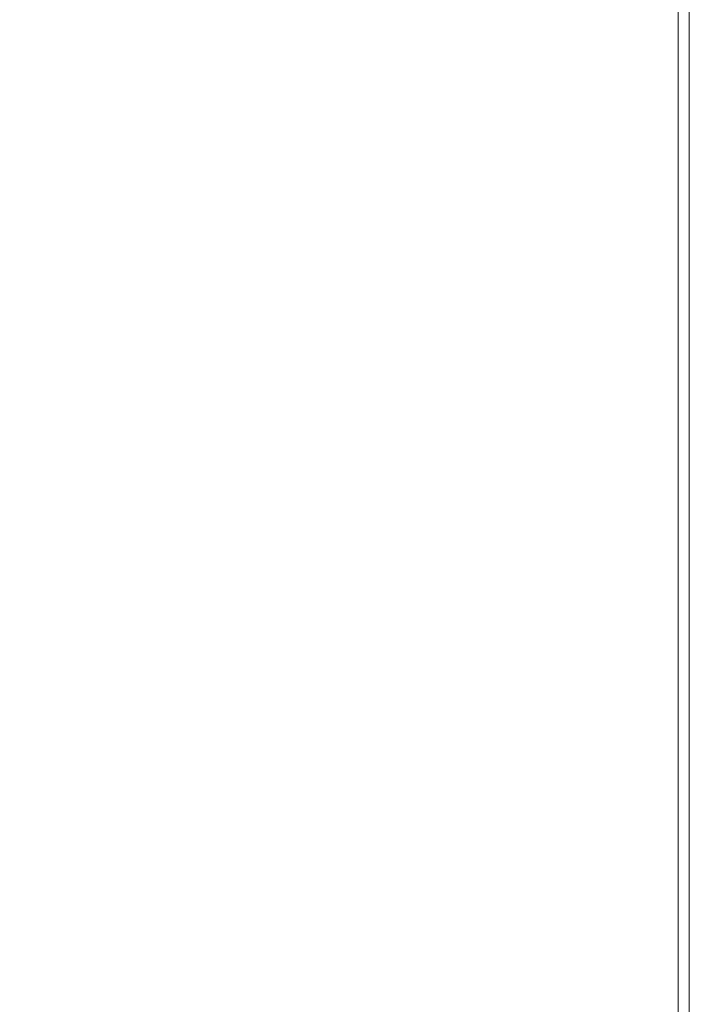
# Model space of a CAD drawing. Header units: inches. Extents: x 361 to 802, y -362 to 528.
# Tile 205 of 256: x 637.39 to 643.39, y 394.06 to 402.88. Entities that reach past the tile are written whole.
import ezdxf

# ---------------------------------------------------------------- set-up
doc = ezdxf.new("R2010")
doc.units = ezdxf.units.IN
doc.header["$MEASUREMENT"] = 0
doc.layers.add('E-CABL-TRAY', color=211, linetype='Continuous', lineweight=20)

msp = doc.modelspace()

# ---------------------------------------------------------------- meshes
at = {"layer": 'E-CABL-TRAY'}
mesh = msp.add_polyface(dxfattribs=at)
corners = [(643.394, 304.3115, 180.5), (631.394, 304.3115, 180.5), (631.394, 518.6471, 180.5), (643.394, 518.6471, 180.5)]
mesh.append_faces([[corners[k] for k in face] for face in [(0, 1, 2, 3)]])
mesh = msp.add_polyface(dxfattribs=at)
corners = [(631.494, 304.3115, 180.6), (643.294, 304.3115, 180.6), (643.294, 518.6471, 180.6), (631.494, 518.6471, 180.6)]
mesh.append_faces([[corners[k] for k in face] for face in [(0, 1, 2, 3)]])
mesh = msp.add_polyface(dxfattribs=at)
corners = [(643.294, 304.3115, 184.5), (643.394, 304.3115, 184.5), (643.394, 518.6471, 184.5), (643.294, 518.6471, 184.5)]
mesh.append_faces([[corners[k] for k in face] for face in [(0, 1, 2, 3)]])
mesh = msp.add_polyface(dxfattribs=at)
corners = [(643.294, 304.3115, 180.6), (643.294, 304.3115, 184.5), (643.294, 518.6471, 184.5), (643.294, 518.6471, 180.6)]
mesh.append_faces([[corners[k] for k in face] for face in [(0, 1, 2, 3)]])
mesh = msp.add_polyface(dxfattribs=at)
corners = [(643.394, 304.3115, 184.5), (643.394, 304.3115, 180.5), (643.394, 518.6471, 180.5), (643.394, 518.6471, 184.5)]
mesh.append_faces([[corners[k] for k in face] for face in [(3, 0, 1, 2)]])

doc.saveas('drawing.dxf')
